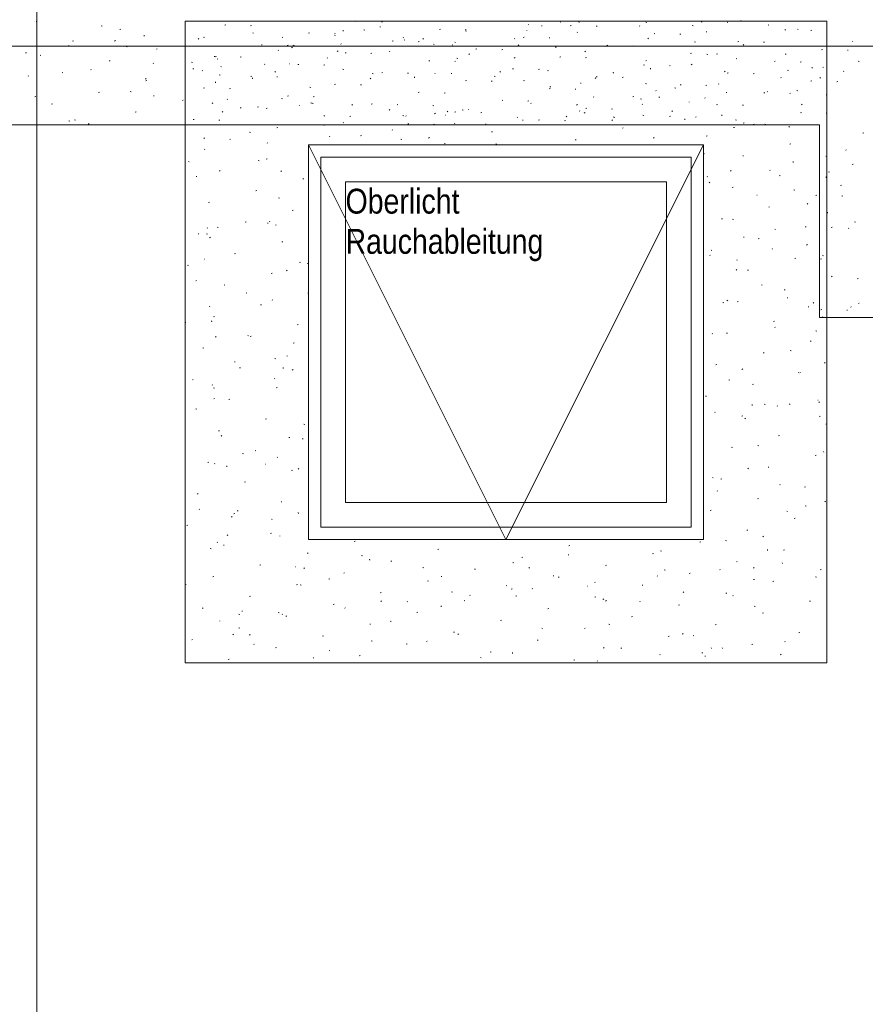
# Model space of a CAD drawing. Extents: x -740 to 300, y 62 to 1112.
# Tile 130 of 187: x -152 to -83, y 683 to 763. Entities that reach past the tile are written whole.
import ezdxf
from ezdxf.lldxf.tags import DXFTag

# ---------------------------------------------------------------- set-up
doc = ezdxf.new("R2010")
doc.units = 0
doc.layers.get('0').update_dxf_attribs({"lineweight": 13})
for name, color, linetype, lineweight, true_color in [('30 -36 Dächer- 3 Dachbeläge', 7, 'Continuous', 15, 0x9999ff), ('30 -36 Dächer- 3 Dachbeläge Gründach', 9, 'Continuous', 9, 0x808080), ('40 -43 Lüftungsanlagen - Entrauchung', 7, 'Continuous', 9, 0xd7f2ff), ('70 -72 Beschriftung- 1 Beschriftung allgemein', 7, 'Continuous', 9, 0xff6633)]:
    doc.layers.add(name, color=color, linetype=linetype, lineweight=lineweight, true_color=true_color)
doc.layers.add('70 -71 Achsen- 1 Gebäudeachsen', color=7, linetype='STRICHPUNKT2-A06CPVBCL0', lineweight=18)
doc.layers.add('70 -73 Bauteildarst.- 2 verdeckt 0.15', color=7, linetype='grob-A06CPVB9L0', lineweight=15)
doc.styles.get("Standard").update_dxf_attribs({"font": 'ARIALN.TTF'})
tags = doc.linetypes.add('grob-A06CPVB9L0', pattern=[14, 3, -8, 3]).pattern_tags.tags
tags[8:9] = [DXFTag(74, 4), DXFTag(75, 0), DXFTag(340, '0'), DXFTag(46, 0.0), DXFTag(50, 0.0), DXFTag(44, 0.0), DXFTag(45, 0.0)]
tags[6:7] = [DXFTag(74, 4), DXFTag(75, 0), DXFTag(340, '0'), DXFTag(46, 0.0), DXFTag(50, 0.0), DXFTag(44, 0.0), DXFTag(45, 0.0)]
tags[4:5] = [DXFTag(74, 4), DXFTag(75, 0), DXFTag(340, '0'), DXFTag(46, 0.0), DXFTag(50, 0.0), DXFTag(44, 0.0), DXFTag(45, 0.0)]
tags = doc.linetypes.add('STRICHPUNKT2-A06CPVBCL0', pattern=[12.7, 6.35, -3.175, 0, -3.175]).pattern_tags.tags
tags[10:11] = [DXFTag(74, 4), DXFTag(75, 0), DXFTag(340, '0'), DXFTag(46, 0.0), DXFTag(50, 0.0), DXFTag(44, 0.0), DXFTag(45, 0.0)]
tags[8:9] = [DXFTag(74, 4), DXFTag(75, 0), DXFTag(340, '0'), DXFTag(46, 0.0), DXFTag(50, 0.0), DXFTag(44, 0.0), DXFTag(45, 0.0)]
tags[6:7] = [DXFTag(74, 4), DXFTag(75, 0), DXFTag(340, '0'), DXFTag(46, 0.0), DXFTag(50, 0.0), DXFTag(44, 0.0), DXFTag(45, 0.0)]
tags[4:5] = [DXFTag(74, 4), DXFTag(75, 0), DXFTag(340, '0'), DXFTag(46, 0.0), DXFTag(50, 0.0), DXFTag(44, 0.0), DXFTag(45, 0.0)]

# ---------------------------------------------------------------- blocks, each defined once
blk = doc.blocks.new('Referenz-A06CPVBEL0')
at = {"layer": '30 -36 Dächer- 3 Dachbeläge', "color": 0, "lineweight": 9}
for p, q in [((-150.435, 762.902), (-150.359, 762.921)), ((-145.143, 762.557), (-145.07, 762.527)), ((-135.142, 762.603), (-135.065, 762.622)), ((-133.046, 762.556), (-132.969, 762.575)), ((-124.537, 762.906), (-124.513, 762.912)), ((-122.55, 762.436), (-122.558, 762.506)), ((-122.441, 762.859), (-122.364, 762.878)), ((-110.52, 762.62), (-110.546, 762.65)), ((-109.439, 762.507), (-109.446, 762.577)), ((-107.938, 762.839), (-107.903, 762.837)), ((-107.147, 762.56), (-107.071, 762.579)), ((-106.435, 762.828), (-106.443, 762.899)), ((-105.051, 762.513), (-104.975, 762.533)), ((-101.5, 762.529), (-101.526, 762.559)), ((-101.013, 762.857), (-100.94, 762.827)), ((-97.26, 762.565), (-97.184, 762.542)), ((-96.542, 762.863), (-96.466, 762.883)), ((-94.446, 762.817), (-94.37, 762.836)), ((-93.323, 762.899), (-93.331, 762.97)), ((-91.125, 762.633), (-91.052, 762.604)), ((-88.75, 762.282), (-88.677, 762.252)), ((-143.651, 762.253), (-143.574, 762.272)), ((-141.669, 761.722), (-141.677, 761.793)), ((-137.252, 761.509), (-137.31, 761.455)), ((-136.866, 761.604), (-136.789, 761.623)), ((-132.879, 761.982), (-132.806, 761.952)), ((-130.504, 761.631), (-130.431, 761.601)), ((-128.357, 761.954), (-128.281, 761.973)), ((-126.261, 761.907), (-126.184, 761.926)), ((-126.213, 761.779), (-126.199, 761.747)), ((-125.554, 762.115), (-125.561, 762.185)), ((-123.865, 762.218), (-123.789, 762.195)), ((-120.649, 761.582), (-120.676, 761.611)), ((-119.035, 761.528), (-119.092, 761.474)), ((-117.752, 762.257), (-117.676, 762.276)), ((-115.656, 762.21), (-115.579, 762.229)), ((-115.584, 762.101), (-115.611, 762.13)), ((-111.63, 761.49), (-111.656, 761.52)), ((-110.967, 761.608), (-110.891, 761.627)), ((-110.674, 762.168), (-110.661, 762.135)), ((-108.871, 761.561), (-108.795, 761.58)), ((-106.565, 762.01), (-106.591, 762.039)), ((-100.818, 761.547), (-100.875, 761.494)), ((-100.362, 761.911), (-100.286, 761.93)), ((-98.266, 761.864), (-98.19, 761.883)), ((-96.127, 762.06), (-96.092, 762.058)), ((-89.757, 762.214), (-89.681, 762.233)), ((-87.661, 762.168), (-87.585, 762.187)), ((-147.747, 760.964), (-147.805, 760.91)), ((-147.471, 761.3), (-147.394, 761.319)), ((-144.003, 761.348), (-144.068, 761.303)), ((-143.118, 760.876), (-143.042, 760.853)), ((-132.177, 761.001), (-132.101, 761.02)), ((-130.081, 760.954), (-130.004, 760.973)), ((-129.658, 760.813), (-129.722, 760.768)), ((-129.53, 760.983), (-129.588, 760.929)), ((-125.714, 761.062), (-125.741, 761.091)), ((-121.572, 761.304), (-121.496, 761.323)), ((-120.616, 761.407), (-120.543, 761.378)), ((-119.476, 761.258), (-119.4, 761.277)), ((-118.24, 761.056), (-118.167, 761.027)), ((-116.695, 760.971), (-116.721, 761)), ((-116.513, 761.222), (-116.438, 761.199)), ((-111.313, 761.002), (-111.37, 760.949)), ((-108.352, 760.833), (-108.279, 760.803)), ((-104.182, 760.959), (-104.106, 760.978)), ((-102.086, 760.912), (-102.01, 760.931)), ((-97.081, 761.258), (-97.006, 761.235)), ((-93.577, 761.262), (-93.501, 761.281)), ((-93.096, 761.022), (-93.153, 760.968)), ((-91.481, 761.215), (-91.405, 761.234)), ((-84.316, 761.281), (-84.281, 761.279)), ((-151.291, 760.348), (-151.214, 760.367)), ((-150.106, 760.182), (-150.033, 760.152)), ((-140.686, 760.651), (-140.609, 760.67)), ((-135.997, 760.049), (-135.921, 760.068)), ((-135.844, 760.023), (-135.871, 760.052)), ((-133.901, 760.002), (-133.825, 760.021)), ((-130.779, 760.543), (-130.806, 760.572)), ((-126.825, 759.932), (-126.851, 759.961)), ((-125.967, 760.509), (-126.032, 760.464)), ((-125.392, 760.352), (-125.316, 760.371)), ((-123.296, 760.305), (-123.22, 760.324)), ((-121.76, 760.452), (-121.786, 760.481)), ((-116.335, 759.916), (-116.259, 759.893)), ((-115.312, 760.279), (-115.377, 760.233)), ((-114.787, 760.655), (-114.711, 760.674)), ((-112.691, 760.609), (-112.615, 760.628)), ((-111.622, 759.975), (-111.686, 759.93)), ((-108.002, 760.006), (-107.926, 760.025)), ((-105.976, 760.482), (-105.903, 760.452)), ((-105.906, 759.959), (-105.83, 759.978)), ((-97.398, 760.309), (-97.321, 760.328)), ((-96.088, 760.258), (-96.015, 760.229)), ((-95.301, 760.263), (-95.225, 760.282)), ((-93.713, 759.907), (-93.64, 759.877)), ((-89.73, 760.263), (-89.654, 760.24)), ((-86.793, 760.613), (-86.716, 760.632)), ((-84.696, 760.566), (-84.62, 760.585)), ((-144.506, 759.699), (-144.429, 759.718)), ((-140.909, 759.504), (-140.936, 759.533)), ((-137.842, 759.607), (-137.769, 759.577)), ((-135.766, 759.88), (-135.691, 759.857)), ((-135.467, 759.256), (-135.394, 759.226)), ((-131.89, 759.413), (-131.916, 759.442)), ((-129.937, 759.471), (-129.901, 759.468)), ((-129.212, 759.4), (-129.136, 759.419)), ((-127.116, 759.353), (-127.04, 759.372)), ((-118.607, 759.703), (-118.531, 759.722)), ((-116.511, 759.656), (-116.435, 759.675)), ((-101.218, 759.357), (-101.141, 759.376)), ((-100.967, 759.744), (-101.032, 759.699)), ((-100.652, 759.043), (-100.659, 759.114)), ((-99.121, 759.31), (-99.045, 759.329)), ((-97.277, 759.44), (-97.341, 759.395)), ((-90.613, 759.66), (-90.536, 759.679)), ((-88.516, 759.614), (-88.44, 759.633)), ((-87.54, 759.115), (-87.547, 759.185)), ((-86.622, 759.209), (-86.686, 759.164)), ((-83.825, 759.683), (-83.752, 759.654)), ((-151.039, 758.465), (-151.065, 758.494)), ((-148.326, 758.746), (-148.25, 758.765)), ((-145.974, 758.984), (-146, 759.013)), ((-137.721, 759.05), (-137.645, 759.069)), ((-136.955, 758.893), (-136.981, 758.922)), ((-135.588, 758.574), (-135.513, 758.55)), ((-133.032, 758.447), (-132.956, 758.466)), ((-132.882, 758.259), (-132.89, 758.329)), ((-131.023, 758.833), (-131.08, 758.78)), ((-130.936, 758.4), (-130.86, 758.419)), ((-125.579, 759.032), (-125.506, 759.003)), ((-123.301, 758.308), (-123.358, 758.254)), ((-123.203, 758.681), (-123.13, 758.652)), ((-122.427, 758.75), (-122.351, 758.769)), ((-120.331, 758.704), (-120.255, 758.723)), ((-119.771, 758.33), (-119.778, 758.401)), ((-118.126, 758.691), (-118.09, 758.689)), ((-116.767, 758.651), (-116.775, 758.722)), ((-113.315, 758.458), (-113.242, 758.428)), ((-112.806, 758.853), (-112.863, 758.799)), ((-111.823, 759.054), (-111.746, 759.073)), ((-109.726, 759.007), (-109.65, 759.026)), ((-108.983, 758.92), (-108.908, 758.897)), ((-105.084, 758.327), (-105.141, 758.273)), ((-105.038, 758.405), (-104.961, 758.424)), ((-103.655, 758.722), (-103.663, 758.793)), ((-102.941, 758.358), (-102.865, 758.377)), ((-94.589, 758.872), (-94.646, 758.818)), ((-94.433, 758.708), (-94.356, 758.727)), ((-92.336, 758.661), (-92.26, 758.68)), ((-90.056, 758.327), (-90.082, 758.357)), ((-89.551, 758.956), (-89.476, 758.933)), ((-86.867, 758.346), (-86.924, 758.293)), ((-84.991, 758.847), (-85.017, 758.876)), ((-141.518, 758.288), (-141.575, 758.235)), ((-141.541, 758.097), (-141.465, 758.116)), ((-136.852, 757.495), (-136.776, 757.514)), ((-135.886, 757.938), (-135.893, 758.008)), ((-128.236, 757.578), (-128.161, 757.555)), ((-126.247, 757.798), (-126.171, 757.817)), ((-124.151, 757.751), (-124.075, 757.77)), ((-115.643, 758.101), (-115.566, 758.12)), ((-113.546, 758.055), (-113.47, 758.074)), ((-110.939, 758.107), (-110.866, 758.077)), ((-108.805, 757.614), (-108.729, 757.591)), ((-106.315, 757.912), (-106.279, 757.91)), ((-101.051, 757.883), (-100.978, 757.854)), ((-98.676, 757.532), (-98.603, 757.502)), ((-98.253, 757.755), (-98.176, 757.774)), ((-96.157, 757.709), (-96.08, 757.728)), ((-95.121, 757.808), (-95.147, 757.837)), ((-87.648, 758.059), (-87.571, 758.078)), ((-85.552, 758.012), (-85.475, 758.031)), ((-150.453, 756.831), (-150.518, 756.786)), ((-145.361, 757.145), (-145.285, 757.164)), ((-142.805, 757.232), (-142.732, 757.202)), ((-140.904, 756.865), (-140.868, 756.863)), ((-134.756, 757.448), (-134.68, 757.467)), ((-130.068, 756.845), (-129.991, 756.865)), ((-127.971, 756.799), (-127.895, 756.818)), ((-119.463, 757.149), (-119.386, 757.168)), ((-117.366, 757.102), (-117.29, 757.121)), ((-108.858, 757.452), (-108.781, 757.471)), ((-106.761, 757.405), (-106.685, 757.424)), ((-105.251, 756.769), (-105.277, 756.798)), ((-102.073, 756.803), (-101.996, 756.822)), ((-100.186, 757.288), (-100.212, 757.318)), ((-99.977, 756.756), (-99.9, 756.775)), ((-96.231, 756.678), (-96.258, 756.707)), ((-94.504, 757.133), (-94.468, 757.131)), ((-91.468, 757.106), (-91.392, 757.125)), ((-91.166, 757.197), (-91.193, 757.227)), ((-89.372, 757.06), (-89.295, 757.079)), ((-88.788, 757.308), (-88.715, 757.279)), ((-86.412, 756.957), (-86.356, 756.935)), ((-149.181, 756.192), (-149.105, 756.211)), ((-138.576, 756.496), (-138.5, 756.515)), ((-136.108, 756.297), (-136.172, 756.252)), ((-134.944, 756.615), (-134.931, 756.582)), ((-133.888, 755.893), (-133.811, 755.912)), ((-132.417, 755.993), (-132.482, 755.948)), ((-130.542, 756.657), (-130.469, 756.628)), ((-129.093, 756.086), (-129.057, 756.084)), ((-128.166, 756.306), (-128.093, 756.277)), ((-128.058, 756.271), (-127.983, 756.248)), ((-124.794, 756.158), (-124.851, 756.104)), ((-123.283, 756.196), (-123.206, 756.215)), ((-121.186, 756.15), (-121.11, 756.169)), ((-118.278, 756.083), (-118.205, 756.053)), ((-112.678, 756.5), (-112.601, 756.519)), ((-110.582, 756.453), (-110.505, 756.472)), ((-110.316, 756.249), (-110.342, 756.279)), ((-106.576, 756.177), (-106.634, 756.124)), ((-101.453, 756.618), (-101.378, 756.595)), ((-101.296, 756.158), (-101.323, 756.188)), ((-97.518, 756.382), (-97.505, 756.349)), ((-95.288, 756.154), (-95.212, 756.173)), ((-93.192, 756.107), (-93.115, 756.126)), ((-88.359, 756.197), (-88.417, 756.143)), ((-142.396, 755.543), (-142.32, 755.562)), ((-135.289, 755.613), (-135.346, 755.559)), ((-131.791, 755.846), (-131.715, 755.865)), ((-127.103, 755.244), (-127.026, 755.263)), ((-125.007, 755.197), (-124.93, 755.216)), ((-121.762, 755.762), (-121.827, 755.717)), ((-120.706, 755.276), (-120.631, 755.253)), ((-120.446, 755.211), (-120.472, 755.24)), ((-118.072, 755.458), (-118.136, 755.413)), ((-117.282, 755.307), (-117.246, 755.305)), ((-117.072, 755.632), (-117.129, 755.579)), ((-116.498, 755.547), (-116.421, 755.566)), ((-115.902, 755.732), (-115.829, 755.702)), ((-115.381, 755.73), (-115.407, 755.759)), ((-114.402, 755.501), (-114.325, 755.52)), ((-111.426, 755.119), (-111.453, 755.149)), ((-107.417, 755.228), (-107.482, 755.182)), ((-106.361, 755.639), (-106.388, 755.668)), ((-106.014, 755.508), (-105.941, 755.478)), ((-105.893, 755.851), (-105.817, 755.87)), ((-103.797, 755.804), (-103.72, 755.823)), ((-103.639, 755.157), (-103.566, 755.127)), ((-101.275, 755.312), (-101.199, 755.289)), ((-99.108, 755.201), (-99.032, 755.22)), ((-98.854, 755.652), (-98.912, 755.598)), ((-97.012, 755.155), (-96.935, 755.174)), ((-94.869, 755.259), (-94.876, 755.329)), ((-88.503, 755.505), (-88.427, 755.524)), ((-86.407, 755.458), (-86.33, 755.477)), ((-86.956, 754.512), (-682.362, 754.512)), ((-147.768, 754.857), (-147.695, 754.827)), ((-147.311, 754.929), (-147.236, 754.906)), ((-146.216, 754.591), (-146.14, 754.61)), ((-137.708, 754.941), (-137.631, 754.96)), ((-135.611, 754.894), (-135.535, 754.913)), ((-130.923, 754.291), (-130.846, 754.311)), ((-127.099, 754.474), (-127.107, 754.545)), ((-125.511, 754.691), (-125.537, 754.72)), ((-120.318, 754.595), (-120.241, 754.614)), ((-118.222, 754.548), (-118.145, 754.567)), ((-116.491, 754.6), (-116.517, 754.629)), ((-113.987, 754.545), (-113.995, 754.616)), ((-110.984, 754.867), (-110.991, 754.937)), ((-109.713, 754.898), (-109.637, 754.917)), ((-107.617, 754.851), (-107.54, 754.87)), ((-105.471, 754.528), (-105.435, 754.525)), ((-103.727, 754.924), (-103.791, 754.879)), ((-97.872, 754.938), (-97.879, 755.008)), ((-93.923, 754.316), (-93.848, 754.293)), ((-93.751, 754.933), (-93.678, 754.904)), ((-93.072, 754.693), (-93.136, 754.648)), ((-92.323, 754.552), (-92.247, 754.571)), ((-91.375, 754.582), (-91.302, 754.553)), ((-90.201, 754.512), (-90.151, 754.525)), ((-89.381, 754.389), (-89.446, 754.344)), ((-86.956, 738.912), (-86.956, 754.512)), ((-133.129, 753.931), (-133.056, 753.902)), ((-126.621, 753.561), (-126.647, 753.59)), ((-124.138, 753.642), (-124.062, 753.661)), ((-121.556, 754.08), (-121.582, 754.11)), ((-113.533, 753.946), (-113.457, 753.965)), ((-102.928, 754.249), (-102.852, 754.268)), ((-100.347, 753.502), (-100.405, 753.448)), ((-96.143, 753.6), (-96.067, 753.619)), ((-83.442, 753.856), (-83.366, 753.875)), ((-136.781, 753.463), (-136.839, 753.409)), ((-134.743, 753.339), (-134.666, 753.358)), ((-131.686, 753.042), (-131.712, 753.071)), ((-120.865, 753.357), (-120.792, 753.327)), ((-118.564, 753.483), (-118.622, 753.429)), ((-117.353, 752.993), (-117.277, 753.012)), ((-113.176, 752.974), (-113.101, 752.951)), ((-106.748, 753.296), (-106.672, 753.316)), ((-89.358, 752.951), (-89.282, 752.97)), ((-136.751, 752.522), (-136.777, 752.551)), ((-96.338, 752.207), (-96.265, 752.178)), ((-93.178, 751.998), (-93.102, 752.017)), ((-86.45, 751.984), (-86.377, 751.954)), ((-86.393, 752.014), (-86.356, 752.003)), ((-84.787, 752.476), (-84.814, 752.505)), ((-138.092, 751.556), (-138.019, 751.527)), ((-132.429, 751.631), (-132.354, 751.608)), ((-131.778, 751.737), (-131.702, 751.756)), ((-89.085, 751.474), (-89.093, 751.545)), ((-86.394, 751.349), (-86.356, 751.358)), ((-84.297, 751.302), (-84.221, 751.321)), ((-137.431, 750.297), (-137.439, 750.368)), ((-135.598, 750.785), (-135.522, 750.804)), ((-130.552, 750.788), (-130.61, 750.734)), ((-96.028, 750.307), (-96.054, 750.336)), ((-94.118, 750.827), (-94.176, 750.773)), ((-90.963, 750.826), (-90.989, 750.856)), ((-90.214, 750.397), (-90.137, 750.416)), ((-86.215, 750.707), (-86.139, 750.684)), ((-128.813, 750.136), (-128.737, 750.155)), ((-95.831, 749.873), (-95.896, 749.828)), ((-86.396, 750.301), (-86.454, 750.247)), ((-85.176, 749.642), (-85.241, 749.597)), ((-132.633, 749.183), (-132.557, 749.202)), ((-94.034, 749.444), (-93.957, 749.463)), ((-92.036, 748.821), (-92.001, 748.819)), ((-89.037, 749.258), (-88.964, 749.228)), ((-87.249, 748.795), (-87.172, 748.814)), ((-85.153, 748.748), (-85.076, 748.767)), ((-136.453, 748.231), (-136.377, 748.25)), ((-130.791, 748.607), (-130.718, 748.577)), ((-87.889, 748.151), (-87.946, 748.097)), ((-129.669, 747.582), (-129.592, 747.601)), ((-91.069, 747.843), (-90.993, 747.862)), ((-86.305, 747.368), (-86.313, 747.439)), ((-133.489, 746.629), (-133.412, 746.648)), ((-131.648, 746.513), (-131.655, 746.583)), ((-131.482, 746.671), (-131.508, 746.7)), ((-130.972, 746.426), (-131.037, 746.381)), ((-94.889, 746.89), (-94.813, 746.909)), ((-94, 746.883), (-93.927, 746.853)), ((-84.112, 746.659), (-84.039, 746.63)), ((-137.309, 745.677), (-137.232, 745.696)), ((-136.623, 745.684), (-136.547, 745.661)), ((-136.547, 746.151), (-136.573, 746.18)), ((-135.754, 746.231), (-135.681, 746.202)), ((-90.586, 746.067), (-90.511, 746.044)), ((-88.104, 746.241), (-88.028, 746.26)), ((-86.008, 746.194), (-85.931, 746.213)), ((-84.583, 746.105), (-84.61, 746.134)), ((-136.311, 745.418), (-136.369, 745.364)), ((-130.524, 745.028), (-130.447, 745.047)), ((-93.094, 745.431), (-93.08, 745.398)), ((-91.924, 745.288), (-91.848, 745.308)), ((-87.936, 744.822), (-88, 744.777)), ((-134.344, 744.075), (-134.267, 744.094)), ((-95.824, 743.936), (-95.85, 743.965)), ((-95.744, 744.336), (-95.668, 744.355)), ((-90.759, 744.455), (-90.785, 744.485)), ((-86.7, 743.933), (-86.627, 743.903)), ((-138.164, 743.123), (-138.088, 743.142)), ((-136.813, 743.626), (-136.777, 743.624)), ((-129.093, 743.382), (-129.017, 743.359)), ((-128.454, 743.282), (-128.381, 743.252)), ((-93.634, 743.512), (-93.641, 743.583)), ((-88.959, 743.687), (-88.883, 743.706)), ((-86.863, 743.64), (-86.787, 743.659)), ((-131.379, 742.474), (-131.303, 742.493)), ((-130.082, 742.742), (-130.139, 742.689)), ((-93.648, 742.781), (-93.705, 742.727)), ((-92.779, 742.734), (-92.703, 742.753)), ((-137.422, 741.909), (-137.487, 741.864)), ((-135.199, 741.521), (-135.123, 741.54)), ((-91.663, 741.558), (-91.59, 741.528)), ((-85.926, 742.256), (-85.983, 742.202)), ((-83.898, 742.039), (-83.822, 742.058)), ((-133.417, 740.907), (-133.344, 740.877)), ((-128.414, 740.872), (-128.356, 740.887)), ((-89.815, 741.133), (-89.738, 741.152)), ((-132.234, 739.92), (-132.158, 739.939)), ((-131.278, 740.3), (-131.305, 740.329)), ((-94.78, 740.12), (-94.704, 740.097)), ((-94.386, 740.305), (-94.45, 740.26)), ((-93.635, 740.18), (-93.558, 740.199)), ((-89.569, 740.51), (-89.533, 740.507)), ((-87.418, 740.106), (-87.476, 740.052)), ((-83.731, 740.075), (-83.795, 740.029)), ((-136.343, 739.78), (-136.37, 739.809)), ((-87.851, 739.728), (-87.858, 739.798)), ((-86.85, 739.531), (-86.773, 739.55)), ((-84.754, 739.485), (-84.677, 739.504)), ((-84.38, 739.734), (-84.406, 739.763)), ((-138.356, 738.522), (-138.307, 738.502)), ((-136.197, 738.551), (-136.204, 738.621)), ((-136.054, 738.967), (-135.978, 738.986)), ((-129.27, 738.318), (-129.193, 738.337)), ((-90.67, 738.579), (-90.593, 738.598)), ((-61.756, 738.912), (-86.956, 738.912)), ((-86.738, 738.959), (-86.665, 738.93)), ((-95.62, 737.565), (-95.646, 737.594)), ((-94.49, 737.626), (-94.414, 737.645)), ((-90.555, 738.084), (-90.581, 738.114)), ((-87.25, 737.818), (-87.174, 737.795)), ((-135.84, 737.372), (-135.898, 737.319)), ((-133.286, 737.436), (-133.211, 737.413)), ((-133.09, 737.366), (-133.013, 737.385)), ((-129.527, 736.858), (-129.591, 736.813)), ((-87.705, 736.977), (-87.629, 736.996)), ((-136.91, 736.413), (-136.833, 736.432)), ((-91.525, 736.025), (-91.449, 736.044)), ((-89.325, 736.233), (-89.252, 736.204)), ((-134.345, 735.315), (-134.31, 735.312)), ((-131.079, 735.582), (-131.006, 735.553)), ((-130.125, 735.764), (-130.048, 735.783)), ((-86.49, 735.254), (-86.555, 735.209)), ((-133.945, 734.812), (-133.868, 734.831)), ((-130.413, 734.766), (-130.421, 734.837)), ((-129.611, 734.697), (-129.669, 734.643)), ((-95.345, 735.072), (-95.269, 735.091)), ((-93.177, 734.736), (-93.235, 734.682)), ((-88.669, 734.48), (-88.656, 734.447)), ((-88.56, 734.423), (-88.484, 734.442)), ((-137.765, 733.859), (-137.689, 733.878)), ((-131.075, 733.928), (-131.101, 733.958)), ((-94.288, 733.858), (-94.215, 733.829)), ((-136.139, 733.409), (-136.166, 733.438)), ((-136.042, 733.207), (-135.969, 733.178)), ((-130.98, 733.21), (-130.904, 733.229)), ((-92.38, 733.471), (-92.304, 733.49)), ((-135.977, 732.342), (-136.041, 732.297)), ((-134.8, 732.257), (-134.724, 732.277)), ((-96.2, 732.518), (-96.124, 732.537)), ((-87.101, 732.198), (-87.066, 732.196)), ((-86.948, 732.06), (-87.005, 732.007)), ((-137.479, 731.489), (-137.404, 731.466)), ((-95.416, 731.194), (-95.442, 731.223)), ((-92.399, 731.766), (-92.407, 731.837)), ((-91.443, 731.872), (-91.368, 731.849)), ((-90.351, 731.713), (-90.378, 731.743)), ((-89.416, 731.869), (-89.339, 731.888)), ((-131.835, 730.656), (-131.759, 730.675)), ((-93.236, 730.917), (-93.159, 730.936)), ((-92.94, 730.738), (-93.005, 730.693)), ((-86.987, 730.909), (-86.914, 730.879)), ((-135.655, 729.703), (-135.579, 729.722)), ((-128.741, 730.257), (-128.668, 730.228)), ((-86.451, 730.268), (-86.374, 730.287)), ((-135.37, 729.327), (-135.427, 729.273)), ((-129.949, 729.187), (-129.874, 729.164)), ((-128.871, 729.054), (-128.794, 729.073)), ((-90.271, 729.315), (-90.194, 729.334)), ((-132.691, 728.102), (-132.614, 728.121)), ((-94.091, 728.363), (-94.015, 728.382)), ((-91.95, 728.534), (-91.877, 728.504)), ((-86.616, 727.981), (-86.624, 728.052)), ((-136.511, 727.149), (-136.434, 727.168)), ((-133.704, 727.882), (-133.631, 727.853)), ((-130.871, 727.557), (-130.897, 727.587)), ((-87.306, 727.713), (-87.23, 727.733)), ((-135.936, 727.038), (-135.962, 727.067)), ((-134.962, 726.805), (-134.969, 726.875)), ((-131.878, 727.003), (-131.842, 727.001)), ((-129.726, 726.5), (-129.649, 726.519)), ((-129.141, 726.652), (-129.198, 726.598)), ((-92.707, 726.69), (-92.764, 726.637)), ((-91.126, 726.761), (-91.05, 726.78)), ((-133.546, 725.548), (-133.469, 725.567)), ((-95.636, 725.925), (-95.561, 725.902)), ((-94.946, 725.809), (-94.87, 725.828)), ((-95.212, 724.823), (-95.239, 724.852)), ((-90.147, 725.342), (-90.174, 725.372)), ((-88.161, 725.159), (-88.085, 725.178)), ((-137.366, 724.595), (-137.29, 724.614)), ((-91.981, 724.207), (-91.905, 724.226)), ((-86.477, 724.015), (-86.535, 723.961)), ((-137.209, 723.373), (-137.196, 723.34)), ((-134.142, 723.24), (-134.067, 723.217)), ((-130.581, 723.946), (-130.505, 723.965)), ((-95.801, 723.255), (-95.725, 723.274)), ((-89.613, 723.209), (-89.54, 723.179)), ((-88.106, 723.623), (-88.031, 723.6)), ((-134.531, 722.775), (-134.596, 722.729)), ((-134.401, 722.994), (-134.325, 723.013)), ((-131.367, 722.558), (-131.294, 722.528)), ((-129.179, 723.02), (-129.186, 723.09)), ((-89.017, 722.605), (-88.94, 722.624)), ((-138.221, 722.041), (-138.145, 722.06)), ((-92.837, 721.653), (-92.76, 721.672)), ((-134.899, 721.281), (-134.957, 721.228)), ((-131.436, 721.392), (-131.36, 721.411)), ((-130.667, 721.186), (-130.693, 721.216)), ((-94.576, 720.834), (-94.503, 720.804)), ((-91.495, 721.171), (-91.56, 721.126)), ((-136.33, 720.183), (-136.257, 720.153)), ((-135.732, 720.667), (-135.758, 720.696)), ((-135.256, 720.44), (-135.18, 720.459)), ((-124.651, 720.743), (-124.575, 720.762)), ((-117.867, 720.094), (-117.79, 720.113)), ((-107.262, 720.397), (-107.185, 720.416)), ((-99.829, 719.978), (-99.754, 719.955)), ((-96.657, 720.7), (-96.58, 720.72)), ((-91.165, 720.02), (-91.172, 720.09)), ((-89.872, 720.051), (-89.795, 720.07)), ((-128.472, 719.791), (-128.395, 719.81)), ((-124.066, 719.608), (-123.993, 719.579)), ((-123.395, 719.235), (-123.403, 719.306)), ((-111.082, 719.445), (-111.005, 719.464)), ((-107.28, 719.628), (-107.288, 719.698)), ((-100.477, 719.748), (-100.4, 719.767)), ((-132.292, 718.838), (-132.215, 718.857)), ((-129.41, 718.691), (-129.375, 718.689)), ((-128.67, 718.606), (-128.728, 718.552)), ((-121.687, 719.141), (-121.61, 719.16)), ((-119.083, 718.636), (-119.007, 718.613)), ((-114.902, 718.492), (-114.825, 718.511)), ((-111.802, 719.033), (-111.729, 719.004)), ((-110.453, 718.625), (-110.511, 718.572)), ((-104.297, 718.796), (-104.22, 718.815)), ((-99.539, 718.459), (-99.466, 718.429)), ((-95.009, 718.452), (-95.035, 718.481)), ((-93.692, 719.099), (-93.616, 719.118)), ((-92.236, 718.645), (-92.294, 718.591)), ((-89.944, 718.971), (-89.97, 719.001)), ((-86.907, 718.45), (-86.831, 718.469)), ((-136.112, 717.886), (-136.035, 717.905)), ((-126.636, 717.724), (-126.7, 717.678)), ((-125.507, 718.189), (-125.43, 718.208)), ((-117.599, 717.912), (-117.564, 717.91)), ((-108.515, 717.975), (-108.501, 717.943)), ((-108.117, 717.843), (-108.041, 717.862)), ((-100.073, 717.932), (-100.1, 717.962)), ((-97.512, 718.146), (-97.436, 718.165)), ((-92.299, 717.676), (-92.224, 717.653)), ((-87.275, 717.884), (-87.202, 717.855)), ((-138.336, 717.293), (-138.26, 717.27)), ((-129.327, 717.237), (-129.25, 717.256)), ((-129.029, 717.233), (-128.956, 717.204)), ((-118.722, 717.54), (-118.645, 717.559)), ((-112.29, 717.189), (-112.355, 717.144)), ((-111.937, 716.891), (-111.861, 716.91)), ((-110.203, 716.893), (-110.23, 716.923)), ((-105.788, 717.133), (-105.753, 717.131)), ((-105.138, 717.413), (-105.165, 717.442)), ((-101.332, 717.194), (-101.256, 717.213)), ((-90.727, 717.497), (-90.651, 717.516)), ((-133.147, 716.284), (-133.07, 716.303)), ((-122.542, 716.587), (-122.466, 716.606)), ((-116.765, 716.658), (-116.692, 716.629)), ((-115.268, 716.374), (-115.295, 716.403)), ((-111.553, 716.334), (-111.477, 716.311)), ((-105.152, 716.242), (-105.076, 716.261)), ((-104.502, 716.084), (-104.429, 716.054)), ((-97.945, 716.654), (-98.01, 716.609)), ((-94.547, 716.545), (-94.471, 716.564)), ((-93.977, 716.354), (-93.942, 716.351)), ((-136.967, 715.332), (-136.89, 715.351)), ((-126.362, 715.635), (-126.286, 715.654)), ((-125.398, 715.335), (-125.424, 715.364)), ((-122.441, 715.931), (-122.499, 715.877)), ((-120.333, 715.854), (-120.36, 715.884)), ((-117.612, 715.451), (-117.62, 715.521)), ((-115.757, 715.938), (-115.681, 715.957)), ((-108.972, 715.289), (-108.896, 715.308)), ((-104.224, 715.95), (-104.281, 715.896)), ((-101.497, 715.843), (-101.504, 715.913)), ((-98.367, 715.592), (-98.291, 715.611)), ((-92.238, 715.509), (-92.165, 715.48)), ((-87.762, 715.896), (-87.686, 715.915)), ((-133.992, 714.858), (-133.919, 714.829)), ((-133.727, 715.058), (-133.735, 715.129)), ((-130.806, 714.991), (-130.73, 714.968)), ((-130.463, 714.815), (-130.489, 714.845)), ((-130.182, 714.682), (-130.106, 714.702)), ((-119.577, 714.986), (-119.501, 715.005)), ((-102.187, 714.64), (-102.111, 714.659)), ((-91.582, 714.943), (-91.506, 714.962)), ((-135.528, 714.296), (-135.554, 714.325)), ((-134.002, 713.73), (-133.926, 713.749)), ((-123.397, 714.033), (-123.321, 714.052)), ((-121.728, 714.283), (-121.655, 714.254)), ((-112.792, 714.337), (-112.716, 714.356)), ((-109.465, 713.709), (-109.392, 713.679)), ((-106.007, 713.687), (-105.931, 713.707)), ((-104.023, 714.032), (-103.947, 714.009)), ((-95.402, 713.991), (-95.326, 714.01)), ((-137.822, 712.778), (-137.746, 712.797)), ((-134.429, 713.236), (-134.486, 713.182)), ((-133.086, 713.207), (-133.15, 713.162)), ((-127.217, 713.081), (-127.141, 713.1)), ((-116.612, 713.384), (-116.536, 713.403)), ((-116.212, 713.255), (-116.269, 713.202)), ((-99.223, 713.038), (-99.146, 713.057)), ((-97.995, 713.275), (-98.052, 713.221)), ((-97.201, 713.134), (-97.128, 713.105)), ((-88.618, 713.342), (-88.541, 713.361)), ((-132.785, 712.422), (-132.771, 712.389)), ((-131.037, 712.128), (-130.961, 712.147)), ((-123.276, 712.689), (-123.201, 712.666)), ((-120.432, 712.432), (-120.356, 712.451)), ((-118.741, 712.673), (-118.805, 712.628)), ((-109.827, 712.735), (-109.751, 712.754)), ((-104.395, 712.138), (-104.46, 712.093)), ((-103.043, 712.086), (-102.966, 712.105)), ((-95.714, 712.058), (-95.721, 712.129)), ((-94.805, 712.081), (-94.831, 712.11)), ((-92.438, 712.389), (-92.361, 712.408)), ((-89.74, 712.6), (-89.766, 712.63)), ((-127.944, 711.274), (-127.951, 711.344)), ((-126.691, 711.908), (-126.618, 711.879)), ((-124.252, 711.479), (-124.176, 711.498)), ((-114.428, 711.334), (-114.355, 711.304)), ((-113.648, 711.783), (-113.571, 711.802)), ((-111.829, 711.666), (-111.836, 711.736)), ((-99.87, 711.561), (-99.896, 711.591)), ((-96.493, 711.729), (-96.417, 711.706)), ((-96.258, 711.437), (-96.181, 711.456)), ((-90.05, 711.603), (-90.114, 711.558)), ((-134.857, 711.176), (-134.781, 711.195)), ((-106.863, 711.133), (-106.786, 711.152)), ((-104.935, 711.042), (-104.961, 711.071))]:
    blk.add_line(p, q, dxfattribs=at)
at = {"layer": '30 -36 Dächer- 3 Dachbeläge', "color": 0, "linetype": 'Continuous', "lineweight": 9, "ltscale": 0.13}
for p, q in [((-138.356, 762.912), (-138.356, 710.912)), ((-86.356, 762.912), (-138.356, 762.912)), ((-86.356, 710.912), (-86.356, 762.912)), ((-128.356, 720.912), (-128.356, 752.912)), ((-128.356, 752.912), (-96.356, 752.912)), ((-96.356, 752.912), (-96.356, 720.912)), ((-96.356, 720.912), (-128.356, 720.912)), ((-138.356, 710.912), (-86.356, 710.912))]:
    blk.add_line(p, q, dxfattribs=at)
at = {"layer": '30 -36 Dächer- 3 Dachbeläge Gründach', "color": 0, "linetype": 'Continuous', "ltscale": 0.13}
blk.add_line((-16.156, 760.912), (-682.362, 760.912), dxfattribs=at)
at = {"layer": '40 -43 Lüftungsanlagen - Entrauchung', "color": 0}
for p, q in [((-128.356, 752.912), (-96.356, 752.912)), ((-128.356, 720.912), (-128.356, 752.912)), ((-128.356, 752.912), (-112.356, 720.912)), ((-112.356, 720.912), (-96.356, 752.912)), ((-96.356, 752.912), (-96.356, 720.912)), ((-96.356, 720.912), (-128.356, 720.912))]:
    blk.add_line(p, q, dxfattribs=at)
at = {"layer": '40 -43 Lüftungsanlagen - Entrauchung', "color": 0, "linetype": 'Continuous', "ltscale": 0.13}
for p, q in [((-125.356, 749.912), (-99.356, 749.912)), ((-125.356, 723.912), (-125.356, 749.912)), ((-99.356, 749.912), (-99.356, 723.912)), ((-99.356, 723.912), (-125.356, 723.912))]:
    blk.add_line(p, q, dxfattribs=at)
at = {"layer": '70 -71 Achsen- 1 Gebäudeachsen', "color": 0, "linetype": 'STRICHPUNKT2-A06CPVBCL0', "ltscale": 0.18}
blk.add_line((-150.356, 1084.852), (-150.356, 85.412), dxfattribs=at)
at = {"layer": '70 -73 Bauteildarst.- 2 verdeckt 0.15', "color": 0, "linetype": 'grob-A06CPVB9L0', "ltscale": 0.15}
for p, q in [((-127.356, 751.912), (-97.356, 751.912)), ((-127.356, 721.912), (-127.356, 751.912)), ((-97.356, 751.912), (-97.356, 721.912)), ((-97.356, 721.912), (-127.356, 721.912))]:
    blk.add_line(p, q, dxfattribs=at)
at = {"layer": '70 -72 Beschriftung- 1 Beschriftung allgemein', "color": 0, "linetype": 'Continuous', "ltscale": 0.13, "char_height": 2.01377, "attachment_point": 1, "rotation": 359.99467}
for s, insert in [('{\\fArial Narrow;Oberlicht}', (-125.356, 749.34)), ('{\\fArial Narrow;Rauchableitung}', (-125.357, 746.081))]:
    blk.add_mtext(s, dxfattribs=dict(at, insert=insert))

msp = doc.modelspace()

# ---------------------------------------------------------------- block references
at = {"color": 8, "lineweight": 13, "ltscale": 0.13, "true_color": 0x808080}
msp.add_blockref('Referenz-A06CPVBEL0', (0, 0), dxfattribs=at)

doc.saveas('drawing.dxf')
